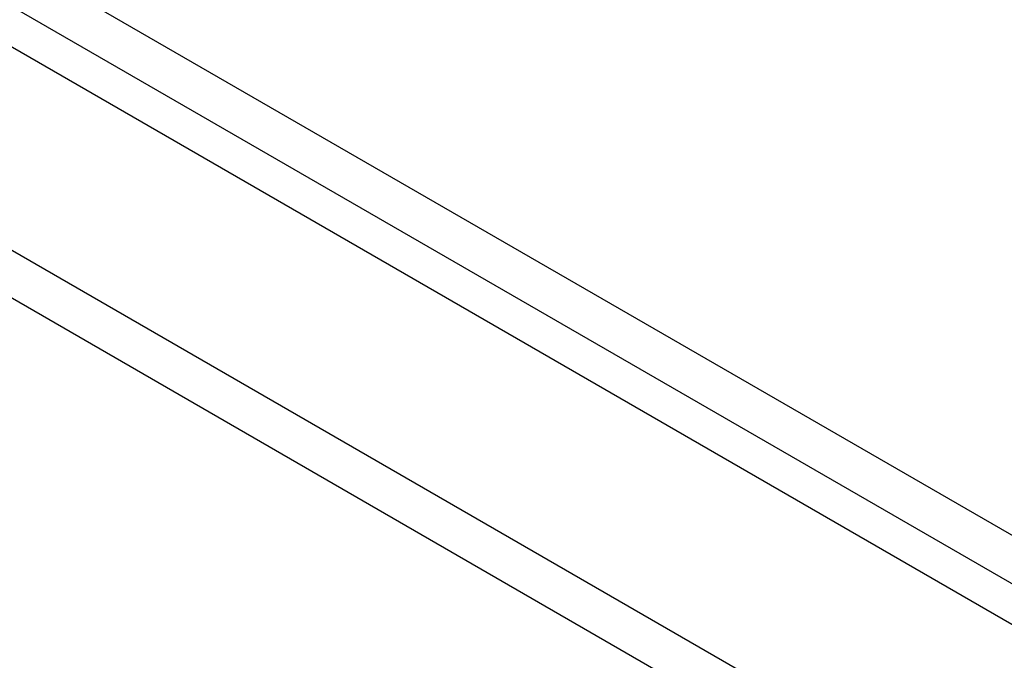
# Model space of a CAD drawing. Header units: inches. Extents: x 20 to 506, y 54 to 236.
# Tile 224 of 245: x 478.08 to 481.38, y 201.25 to 203.4. Entities that reach past the tile are written whole.
import ezdxf

# ---------------------------------------------------------------- set-up
doc = ezdxf.new("R2010")
doc.units = ezdxf.units.IN
doc.header["$MEASUREMENT"] = 0
doc.layers.add('Visible Edges(ANSI)', color=7, linetype='Continuous', lineweight=25)
doc.layers.add('Visible Tangent Edges(ANSI)', color=7, linetype='Continuous', lineweight=25)

msp = doc.modelspace()

# ---------------------------------------------------------------- linework, layer by layer
at = {"layer": 'Visible Edges(ANSI)'}
msp.add_line((464.6236, 211.058), (498.2854, 191.6234), dxfattribs=at)
at = {"layer": 'Visible Tangent Edges(ANSI)'}
for p, q in [((498.5563, 191.7649), (464.7551, 211.28)), ((464.6851, 211.1588), (498.4863, 191.6437)), ((464.0332, 210.7171), (497.695, 191.2825)), ((497.625, 191.1612), (463.9632, 210.5959))]:
    msp.add_line(p, q, dxfattribs=at)

doc.saveas('drawing.dxf')
